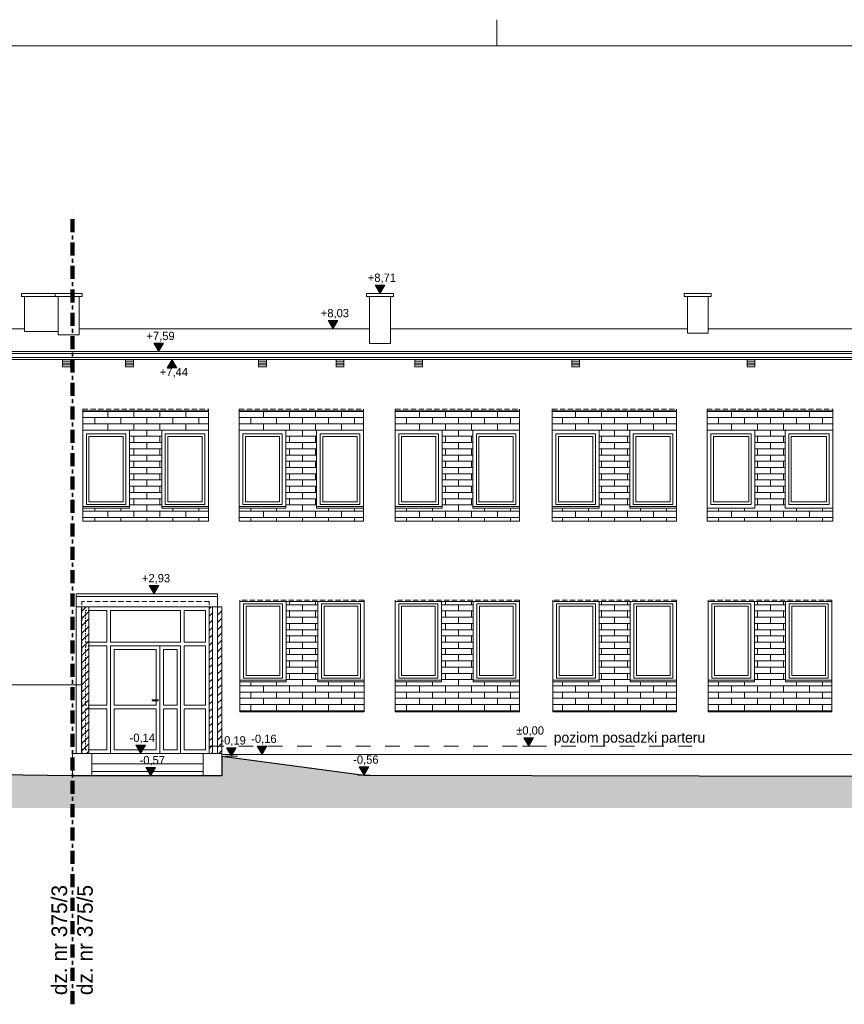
# Model space of a CAD drawing. Extents: x -350010 to -68950, y -41355 to 93095.
# Tile 5 of 256: x -285194 to -269327, y 74154 to 93095. Entities that reach past the tile are written whole.
import ezdxf

# ---------------------------------------------------------------- set-up
doc = ezdxf.new("R2010")
doc.units = 0
doc.header["$MEASUREMENT"] = 0
for name, pattern in [('Dashed', [564.444447, 282.222223, -282.222223]), ('Hidden Line', [50, 25, -25]), ('Krawędzie ukryte', [150, 100, -50]), ('Kreski i kropki', [450, 250, -100, 0, -100])]:
    doc.linetypes.add(name, pattern=pattern)
for name, color, linetype, lineweight in [('ARCH TABELA_Nr_Pióra__21', 7, 'Continuous', 9), ('INWENT DACH_Nr_Pióra__21', 7, 'Continuous', 9), ('INWENT KONST. DREWNIANA_Nr_Pióra__20', 1, 'Continuous', 100), ('INWENT OPISY_Nr_Pióra__21', 7, 'Continuous', 9), ('INWENT RURY SPUSTOWE_Nr_Pióra__21', 7, 'Continuous', 9), ('INWENT TEREN_Nr_Pióra__1', 7, 'Continuous', 25), ('INWENT WYMIARY_Nr_Pióra__21', 7, 'Continuous', 9), ('INWENT. DRZWI_Nr_Pióra__5', 7, 'Continuous', 13), ('INWENT. OKNA_Nr_Pióra__5', 7, 'Continuous', 13), ('INWENT.ŚCIANY_Nr_Pióra__21', 7, 'Continuous', 9), ('INWENT.ŚCIANY_Nr_Pióra__5', 7, 'Continuous', 13), ('Inwentaryzacja Konst._Nr_Pióra__5', 7, 'Continuous', 13), ('Istniejące kominy_Nr_Pióra__5', 7, 'Continuous', 13), ('Istniejące schody_Nr_Pióra__5', 7, 'Continuous', 13), ('Istniejące stropy_Nr_Pióra__5', 7, 'Continuous', 13)]:
    doc.layers.add(name, color=color, linetype=linetype, lineweight=lineweight)
doc.layers.add('arch wypelnienia_Nr_Pióra__102', color=7, linetype='Continuous', lineweight=9, true_color=0xcccccc)
doc.layers.add('INWENT OPISY_Nr_Pióra__2', color=7, linetype='Continuous', lineweight=13, true_color=0x7f7f7f)
doc.layers.add('INWENT WYMIARY', color=7, linetype='Continuous')
doc.styles.add('GENERATED_STYLE_1', font='txt')
doc.styles.add('GENERATED_STYLE_3', font='txt')
doc.styles.add('GENERATED_STYLE_5', font='txt')
pattern_1 = [(45, (0, 0), (-70.710678, 70.710678), [])]
pattern_2 = [(0, (0, 0), (0, 120), []), (90, (0, 0), (-500, 0), [120, -120]), (90, (250, 120), (-500, 0), [120, -120])]

# ---------------------------------------------------------------- blocks, each defined once
blk = doc.blocks.new('Wymiary_61', base_point=(-282520, 86710))
at = {"layer": 'INWENT WYMIARY_Nr_Pióra__21', "linetype": 'Continuous'}
blk.add_hatch(color=256, dxfattribs=at).paths.add_polyline_path([(-282520, 86710), (-282613, 86870), (-282428, 86870)], flags=0)
for p, q in [((-282520, 86710), (-282613, 86870)), ((-282613, 86870), (-282428, 86870)), ((-282428, 86870), (-282520, 86710)), ((-282520, 86710), (-282640, 86710)), ((-282520, 86710), (-282400, 86710))]:
    blk.add_line(p, q, dxfattribs=at)
at = {"layer": 'INWENT WYMIARY_Nr_Pióra__21', "insert": (-282754, 86902), "char_height": 160, "attachment_point": 7, "style": 'GENERATED_STYLE_1'}
blk.add_mtext('{+7,59}', dxfattribs=at)
blk = doc.blocks.new('Wymiary_62', base_point=(-282263, 86560))
at = {"layer": 'INWENT WYMIARY_Nr_Pióra__21', "linetype": 'Continuous'}
blk.add_hatch(color=256, dxfattribs=at).paths.add_polyline_path([(-282263, 86560), (-282356, 86400), (-282171, 86400)], flags=0)
for p, q in [((-282263, 86560), (-282383, 86560)), ((-282263, 86560), (-282356, 86400)), ((-282356, 86400), (-282171, 86400)), ((-282263, 86560), (-282143, 86560)), ((-282171, 86400), (-282263, 86560))]:
    blk.add_line(p, q, dxfattribs=at)
at = {"layer": 'INWENT WYMIARY_Nr_Pióra__21', "insert": (-282497, 86208), "char_height": 160, "attachment_point": 7, "style": 'GENERATED_STYLE_1'}
blk.add_mtext('{+7,44}', dxfattribs=at)
blk = doc.blocks.new('Wymiary_65', base_point=(-279167, 87148))
at = {"layer": 'INWENT WYMIARY_Nr_Pióra__21', "linetype": 'Continuous'}
blk.add_hatch(color=256, dxfattribs=at).paths.add_polyline_path([(-279167, 87148), (-279259, 87308), (-279074, 87308)], flags=0)
for p, q in [((-279167, 87148), (-279287, 87148)), ((-279167, 87148), (-279259, 87308)), ((-279259, 87308), (-279074, 87308)), ((-279074, 87308), (-279167, 87148)), ((-279167, 87148), (-279047, 87148))]:
    blk.add_line(p, q, dxfattribs=at)
at = {"layer": 'INWENT WYMIARY_Nr_Pióra__21', "insert": (-279400, 87340), "char_height": 160, "attachment_point": 7, "style": 'GENERATED_STYLE_1'}
blk.add_mtext('{+8,03}', dxfattribs=at)
blk = doc.blocks.new('Wymiary_70', base_point=(-278262, 87830))
at = {"layer": 'INWENT WYMIARY_Nr_Pióra__21', "linetype": 'Continuous'}
blk.add_hatch(color=256, dxfattribs=at).paths.add_polyline_path([(-278262, 87830), (-278355, 87990), (-278169, 87990)], flags=0)
for p, q in [((-278262, 87830), (-278355, 87990)), ((-278355, 87990), (-278169, 87990)), ((-278169, 87990), (-278262, 87830)), ((-278262, 87830), (-278382, 87830)), ((-278262, 87830), (-278142, 87830))]:
    blk.add_line(p, q, dxfattribs=at)
at = {"layer": 'INWENT WYMIARY_Nr_Pióra__21', "insert": (-278495, 88022), "char_height": 160, "attachment_point": 7, "style": 'GENERATED_STYLE_1'}
blk.add_mtext('{+8,71}', dxfattribs=at)
blk = doc.blocks.new('Wymiary_71', base_point=(-282609, 82050))
at = {"layer": 'INWENT WYMIARY_Nr_Pióra__21', "linetype": 'Continuous'}
blk.add_hatch(color=256, dxfattribs=at).paths.add_polyline_path([(-282609, 82050), (-282701, 82210), (-282516, 82210)], flags=0)
for p, q in [((-282609, 82050), (-282701, 82210)), ((-282701, 82210), (-282516, 82210)), ((-282516, 82210), (-282609, 82050)), ((-282609, 82050), (-282729, 82050)), ((-282609, 82050), (-282489, 82050))]:
    blk.add_line(p, q, dxfattribs=at)
at = {"layer": 'INWENT WYMIARY_Nr_Pióra__21', "insert": (-282842, 82242), "char_height": 160, "attachment_point": 7, "style": 'GENERATED_STYLE_1'}
blk.add_mtext('{+2,93}', dxfattribs=at)
blk = doc.blocks.new('Wymiary_72', base_point=(-282868, 78980))
at = {"layer": 'INWENT WYMIARY_Nr_Pióra__21', "linetype": 'Continuous'}
blk.add_hatch(color=256, dxfattribs=at).paths.add_polyline_path([(-282868, 78980), (-282961, 79140), (-282775, 79140)], flags=0)
for p, q in [((-282868, 78980), (-282961, 79140)), ((-282961, 79140), (-282775, 79140)), ((-282775, 79140), (-282868, 78980)), ((-282868, 78980), (-282988, 78980)), ((-282868, 78980), (-282748, 78980))]:
    blk.add_line(p, q, dxfattribs=at)
at = {"layer": 'INWENT WYMIARY_Nr_Pióra__21', "insert": (-283078, 79172), "char_height": 160, "attachment_point": 7, "style": 'GENERATED_STYLE_1'}
blk.add_mtext('{-0,14}', dxfattribs=at)
blk = doc.blocks.new('Wymiary_73', base_point=(-282676, 78550))
at = {"layer": 'INWENT WYMIARY_Nr_Pióra__21', "linetype": 'Continuous'}
blk.add_hatch(color=256, dxfattribs=at).paths.add_polyline_path([(-282676, 78550), (-282769, 78710), (-282583, 78710)], flags=0)
for p, q in [((-282676, 78550), (-282769, 78710)), ((-282769, 78710), (-282583, 78710)), ((-282583, 78710), (-282676, 78550)), ((-282676, 78550), (-282796, 78550)), ((-282676, 78550), (-282556, 78550))]:
    blk.add_line(p, q, dxfattribs=at)
at = {"layer": 'INWENT WYMIARY_Nr_Pióra__21', "insert": (-282886, 78742), "char_height": 160, "attachment_point": 7, "style": 'GENERATED_STYLE_1'}
blk.add_mtext('{-0,57}', dxfattribs=at)
blk = doc.blocks.new('Wymiary_74', base_point=(-278567, 78560))
at = {"layer": 'INWENT WYMIARY_Nr_Pióra__21', "linetype": 'Continuous'}
blk.add_hatch(color=256, dxfattribs=at).paths.add_polyline_path([(-278567, 78560), (-278660, 78720), (-278474, 78720)], flags=0)
for p, q in [((-278567, 78560), (-278660, 78720)), ((-278660, 78720), (-278474, 78720)), ((-278474, 78720), (-278567, 78560)), ((-278567, 78560), (-278687, 78560)), ((-278567, 78560), (-278447, 78560))]:
    blk.add_line(p, q, dxfattribs=at)
at = {"layer": 'INWENT WYMIARY_Nr_Pióra__21', "insert": (-278777, 78752), "char_height": 160, "attachment_point": 7, "style": 'GENERATED_STYLE_1'}
blk.add_mtext('{-0,56}', dxfattribs=at)
blk = doc.blocks.new('Wymiary_77', base_point=(-275399, 79120))
at = {"layer": 'INWENT WYMIARY_Nr_Pióra__21', "linetype": 'Continuous'}
blk.add_hatch(color=256, dxfattribs=at).paths.add_polyline_path([(-275399, 79120), (-275492, 79280), (-275306, 79280)], flags=0)
for p, q in [((-275399, 79120), (-275492, 79280)), ((-275492, 79280), (-275306, 79280)), ((-275306, 79280), (-275399, 79120)), ((-275399, 79120), (-275519, 79120)), ((-275399, 79120), (-275279, 79120))]:
    blk.add_line(p, q, dxfattribs=at)
at = {"layer": 'INWENT WYMIARY_Nr_Pióra__21', "insert": (-275640, 79312), "char_height": 160, "attachment_point": 7, "style": 'GENERATED_STYLE_1'}
blk.add_mtext('{±0,00}', dxfattribs=at)
blk = doc.blocks.new('Wymiary_108', base_point=(-281122, 78930))
at = {"layer": 'INWENT WYMIARY_Nr_Pióra__21', "linetype": 'Continuous'}
blk.add_hatch(color=256, dxfattribs=at).paths.add_polyline_path([(-281122, 78930), (-281215, 79090), (-281029, 79090)], flags=0)
for p, q in [((-281122, 78930), (-281215, 79090)), ((-281215, 79090), (-281029, 79090)), ((-281029, 79090), (-281122, 78930)), ((-281122, 78930), (-281242, 78930)), ((-281122, 78930), (-281002, 78930))]:
    blk.add_line(p, q, dxfattribs=at)
at = {"layer": 'INWENT WYMIARY_Nr_Pióra__21', "insert": (-281332, 79122), "char_height": 160, "attachment_point": 7, "style": 'GENERATED_STYLE_1'}
blk.add_mtext('{-0,19}', dxfattribs=at)
blk = doc.blocks.new('Wymiary_109', base_point=(-280529, 78960))
at = {"layer": 'INWENT WYMIARY_Nr_Pióra__21', "linetype": 'Continuous'}
blk.add_hatch(color=256, dxfattribs=at).paths.add_polyline_path([(-280529, 78960), (-280622, 79120), (-280436, 79120)], flags=0)
for p, q in [((-280529, 78960), (-280622, 79120)), ((-280622, 79120), (-280436, 79120)), ((-280436, 79120), (-280529, 78960)), ((-280529, 78960), (-280649, 78960)), ((-280529, 78960), (-280409, 78960))]:
    blk.add_line(p, q, dxfattribs=at)
at = {"layer": 'INWENT WYMIARY_Nr_Pióra__21', "insert": (-280739, 79152), "char_height": 160, "attachment_point": 7, "style": 'GENERATED_STYLE_1'}
blk.add_mtext('{-0,16}', dxfattribs=at)

msp = doc.modelspace()

# ---------------------------------------------------------------- hatches: boundary and pattern name
at = {"layer": 'arch wypelnienia_Nr_Pióra__102', "linetype": 'Continuous'}
h = msp.add_hatch(dxfattribs=at)
h.set_pattern_fill('Block___Running_Bond', color=256, style=0, pattern_type=2)
h.set_pattern_definition(pattern_2)
h.paths.add_polyline_path([(-283981.8821, 85569.5616), (-283981.8821, 85199.0072), (-283081.8821, 85199.0072), (-283081.8821, 83699.0072), (-283981.8821, 83699.0072), (-283981.8821, 83449.5616), (-281561.8821, 83449.5616), (-281561.8821, 83699.0072), (-282461.8821, 83699.0072), (-282461.8821, 85199.0072), (-281561.8821, 85199.0072), (-281561.8821, 85569.5616)], flags=0)
h = msp.add_hatch(dxfattribs=at)
h.set_pattern_fill('Block___Running_Bond', color=256, style=0, pattern_type=2)
h.set_pattern_definition(pattern_2)
h.paths.add_polyline_path([(-280971.8821, 85569.5616), (-280971.8821, 85199.0072), (-280071.8821, 85199.0072), (-280071.8821, 83699.0072), (-280971.8821, 83699.0072), (-280971.8821, 83449.5616), (-278581.8821, 83449.5616), (-278581.8821, 83699.0072), (-279481.8821, 83699.0072), (-279481.8821, 85199.0072), (-278581.8821, 85199.0072), (-278581.8821, 85569.5616)], flags=0)
h = msp.add_hatch(dxfattribs=at)
h.set_pattern_fill('Block___Running_Bond', color=256, style=0, pattern_type=2)
h.set_pattern_definition(pattern_2)
h.paths.add_polyline_path([(-277966.8821, 85569.5616), (-277966.8821, 85199.0072), (-277066.8821, 85199.0072), (-277066.8821, 83699.0072), (-277966.8821, 83699.0072), (-277966.8821, 83449.5616), (-275576.8821, 83449.5616), (-275576.8821, 83699.0072), (-276476.8821, 83699.0072), (-276476.8821, 85199.0072), (-275576.8821, 85199.0072), (-275576.8821, 85569.5616)], flags=0)
h = msp.add_hatch(dxfattribs=at)
h.set_pattern_fill('Block___Running_Bond', color=256, style=0, pattern_type=2)
h.set_pattern_definition(pattern_2)
h.paths.add_polyline_path([(-274946.8821, 85569.5616), (-274946.8821, 85199.0072), (-274046.8821, 85199.0072), (-274046.8821, 83699.0072), (-274946.8821, 83699.0072), (-274946.8821, 83449.5616), (-272556.8821, 83449.5616), (-272556.8821, 83699.0072), (-273456.8821, 83699.0072), (-273456.8821, 85199.0072), (-272556.8821, 85199.0072), (-272556.8821, 85569.5616)], flags=0)
h = msp.add_hatch(dxfattribs=at)
h.set_pattern_fill('Block___Running_Bond', color=256, style=0, pattern_type=2)
h.set_pattern_definition(pattern_2)
h.paths.add_polyline_path([(-271966.8821, 85569.5616), (-271966.8821, 85199.0072), (-271046.8821, 85199.0072), (-271046.8821, 83699.0072), (-271966.8821, 83699.0072), (-271966.8821, 83449.5616), (-269546.8821, 83449.5616), (-269546.8821, 83699.0072), (-270466.8821, 83699.0072), (-270466.8821, 85199.0072), (-269546.8821, 85199.0072), (-269546.8821, 85569.5616)], flags=0)
h = msp.add_hatch(dxfattribs=at)
h.set_pattern_fill('Block___Running_Bond', color=256, style=0, pattern_type=2)
h.set_pattern_definition(pattern_2)
h.paths.add_polyline_path([(-280956.8821, 79779.5616), (-278566.8821, 79779.5616), (-278566.8821, 80359.5616), (-279456.8821, 80359.5616), (-279456.8821, 81899.5616), (-280066.8821, 81899.5616), (-280066.8821, 80359.5616), (-280956.8821, 80359.5616)], flags=0)
h = msp.add_hatch(dxfattribs=at)
h.set_pattern_fill('Block___Running_Bond', color=256, style=0, pattern_type=2)
h.set_pattern_definition(pattern_2)
h.paths.add_polyline_path([(-277966.8821, 79779.5616), (-275576.8821, 79779.5616), (-275576.8821, 80359.5616), (-276466.8821, 80359.5616), (-276466.8821, 81899.5616), (-277076.8821, 81899.5616), (-277076.8821, 80359.5616), (-277966.8821, 80359.5616)], flags=0)
h = msp.add_hatch(dxfattribs=at)
h.set_pattern_fill('Block___Running_Bond', color=256, style=0, pattern_type=2)
h.set_pattern_definition(pattern_2)
h.paths.add_polyline_path([(-273446.8821, 80359.5616), (-273446.8821, 81899.5616), (-274046.8821, 81899.5616), (-274046.8821, 80359.5616), (-274936.8821, 80359.5616), (-274936.8821, 79779.5616), (-272556.8821, 79779.5616), (-272556.8821, 80359.5616)], flags=0)
h = msp.add_hatch(dxfattribs=at)
h.set_pattern_fill('Block___Running_Bond', color=256, style=0, pattern_type=2)
h.set_pattern_definition(pattern_2)
h.paths.add_polyline_path([(-271946.8821, 79779.5616), (-269566.8821, 79779.5616), (-269566.8821, 80359.5616), (-270456.8821, 80359.5616), (-270456.8821, 81899.5616), (-271056.8821, 81899.5616), (-271056.8821, 80359.5616), (-271946.8821, 80359.5616)], flags=0)
h = msp.add_hatch(dxfattribs=at)
h.set_pattern_fill('Fire_Proofing', color=256, style=0, pattern_type=2)
h.set_pattern_definition(pattern_1)
h.paths.add_polyline_path([(-284006.8821, 78979.5616), (-283866.8821, 78979.5616), (-283866.8821, 81799.5616), (-284006.8821, 81799.5616)], flags=0)
h = msp.add_hatch(dxfattribs=at)
h.set_pattern_fill('Fire_Proofing', color=256, style=0, pattern_type=2)
h.set_pattern_definition(pattern_1)
h.paths.add_polyline_path([(-281546.8821, 78979.5616), (-281486.8821, 78979.5616), (-281486.8821, 81799.5616), (-281546.8821, 81799.5616)], flags=0)
h = msp.add_hatch(dxfattribs=at)
h.set_pattern_fill('Fire_Proofing', color=256, style=0, pattern_type=2)
h.set_pattern_definition(pattern_1)
h.paths.add_polyline_path([(-281386.8821, 81799.5616), (-281306.8821, 81799.5616), (-281306.8821, 78979.5616), (-281386.8821, 78979.5616)], flags=0)
at = {"layer": 'INWENT OPISY_Nr_Pióra__2', "linetype": 'Continuous'}
h = msp.add_hatch(dxfattribs=at)
h.set_pattern_fill('Earth', color=256, style=0, pattern_type=2)
h.set_pattern_definition([(45, (0, 0), (-275.77163, 275.77163), []), (45, (-91.9, 91.9), (-551.5433, 551.5433), []), (45, (-183.85, 183.85), (-551.5433, 551.5433), []), (135, (-275.77, 275.77), (91.92388, 91.92388), [390, -390])])
h.paths.add_polyline_path([(-299260.4568, 77929.5616), (-258510.4568, 77929.5616), (-258510.4568, 78529.5616), (-260046.8821, 78529.5616), (-260046.8821, 78529.7548), (-278566.8821, 78559.5616), (-281306.8821, 78929.5616), (-281306.8821, 78549.5616), (-284176.8821, 78549.5616), (-295366.8821, 78659.5616), (-295366.8821, 78739.5616), (-299260.4568, 78739.5616)], flags=0)

# ---------------------------------------------------------------- linework, layer by layer
at = {"layer": 'ARCH TABELA_Nr_Pióra__21', "linetype": 'Continuous'}
for p, q in [((-276010.4568, 92594.8516), (-276010.4568, 93094.8516)), ((-276010.4568, 92594.8516), (-276010.4568, 93094.8516)), ((-299260.4568, 92594.8516), (-258510.4568, 92594.8516))]:
    msp.add_line(p, q, dxfattribs=at)
at = {"layer": 'INWENT DACH_Nr_Pióra__21', "linetype": 'Continuous'}
for p, q in [((-290976.8821, 87148.3681), (-285101.8821, 87148.3681)), ((-284051.8821, 87148.3681), (-278461.8821, 87148.3681)), ((-278061.8821, 87148.3681), (-272346.8821, 87148.3681)), ((-271946.8821, 87148.3681), (-266416.8821, 87148.3681)), ((-293616.8821, 86709.5616), (-260426.8821, 86709.5616))]:
    msp.add_line(p, q, dxfattribs=at)
at = {"layer": 'INWENT KONST. DREWNIANA_Nr_Pióra__20', "linetype": 'Kreski i kropki'}
msp.add_line((-284176.8821, 74153.6401), (-284176.8821, 89404.3166), dxfattribs=at)
at = {"layer": 'INWENT RURY SPUSTOWE_Nr_Pióra__21', "linetype": 'Continuous'}
for p, q in [((-293766.8821, 86674.5616), (-260246.8821, 86674.5616)), ((-293561.8821, 86599.5616), (-260381.8821, 86599.5616))]:
    msp.add_line(p, q, dxfattribs=at)
at = {"layer": 'INWENT TEREN_Nr_Pióra__1', "linetype": 'Continuous'}
for p, q in [((-281306.8821, 78929.5616), (-278566.8821, 78559.5616)), ((-281306.8821, 78929.5616), (-281306.8821, 78549.5616)), ((-284176.8821, 78549.5616), (-293876.8821, 78659.5616)), ((-281306.8821, 78549.5616), (-284176.8821, 78549.5616)), ((-278566.8821, 78559.5616), (-259926.8821, 78529.5616))]:
    msp.add_line(p, q, dxfattribs=at)
at = {"layer": 'INWENT. DRZWI_Nr_Pióra__5', "linetype": 'Hidden Line'}
for p, q in [((-283926.8821, 81729.5616), (-283866.8821, 81729.5616)), ((-283926.8821, 81119.5616), (-283926.8821, 81729.5616)), ((-283926.8821, 81049.5616), (-283866.8821, 81049.5616)), ((-283926.8821, 79909.5616), (-283926.8821, 81049.5616)), ((-283926.8821, 79909.5616), (-283866.8821, 79909.5616)), ((-283926.8821, 79049.5616), (-283926.8821, 79839.5616)), ((-283926.8821, 79839.5616), (-283866.8821, 79839.5616)), ((-283926.8821, 79049.5616), (-283866.8821, 79049.5616))]:
    msp.add_line(p, q, dxfattribs=at)
at = {"layer": 'INWENT. DRZWI_Nr_Pióra__5', "linetype": 'Continuous'}
for p, q in [((-283866.8821, 81729.5616), (-283516.8821, 81729.5616)), ((-283516.8821, 81119.5616), (-283516.8821, 81729.5616)), ((-283446.8821, 81729.5616), (-282096.8821, 81729.5616)), ((-283446.8821, 81119.5616), (-283446.8821, 81729.5616)), ((-282096.8821, 81119.5616), (-282096.8821, 81729.5616)), ((-282026.8821, 81729.5616), (-281616.8821, 81729.5616)), ((-282026.8821, 81119.5616), (-282026.8821, 81729.5616)), ((-281616.8821, 81119.5616), (-281616.8821, 81729.5616)), ((-283926.8821, 81119.5616), (-283516.8821, 81119.5616)), ((-283446.8821, 81119.5616), (-282096.8821, 81119.5616)), ((-282026.8821, 81119.5616), (-281616.8821, 81119.5616)), ((-283866.8821, 81049.5616), (-283516.8821, 81049.5616)), ((-283516.8821, 79909.5616), (-283516.8821, 81049.5616)), ((-283446.8821, 78979.5616), (-283446.8821, 81049.5616)), ((-283446.8821, 81049.5616), (-282096.8821, 81049.5616)), ((-283376.8821, 80979.5616), (-282566.8821, 80979.5616)), ((-283376.8821, 79909.5616), (-283376.8821, 80979.5616)), ((-282566.8821, 80009.5616), (-282566.8821, 80979.5616)), ((-282496.8821, 78979.5616), (-282496.8821, 81049.5616)), ((-282426.8821, 79909.5616), (-282426.8821, 80979.5616)), ((-282426.8821, 80979.5616), (-282166.8821, 80979.5616)), ((-282166.8821, 79909.5616), (-282166.8821, 80979.5616)), ((-282096.8821, 78979.5616), (-282096.8821, 81049.5616)), ((-282026.8821, 81049.5616), (-281616.8821, 81049.5616)), ((-282026.8821, 79909.5616), (-282026.8821, 81049.5616)), ((-281616.8821, 79909.5616), (-281616.8821, 81049.5616)), ((-282646.8821, 80009.5616), (-282526.8821, 80009.5616)), ((-282646.8821, 79989.5616), (-282646.8821, 80009.5616)), ((-282526.8821, 79989.5616), (-282646.8821, 79989.5616)), ((-282566.8821, 79909.5616), (-282566.8821, 79989.5616)), ((-282526.8821, 80009.5616), (-282526.8821, 79989.5616)), ((-283866.8821, 79909.5616), (-283516.8821, 79909.5616)), ((-283866.8821, 79839.5616), (-283516.8821, 79839.5616)), ((-283516.8821, 79049.5616), (-283516.8821, 79839.5616)), ((-283376.8821, 79909.5616), (-282566.8821, 79909.5616)), ((-283376.8821, 79839.5616), (-282566.8821, 79839.5616)), ((-283376.8821, 79049.5616), (-283376.8821, 79839.5616)), ((-282566.8821, 79049.5616), (-282566.8821, 79839.5616)), ((-282426.8821, 79909.5616), (-282166.8821, 79909.5616)), ((-282426.8821, 79049.5616), (-282426.8821, 79839.5616)), ((-282426.8821, 79839.5616), (-282166.8821, 79839.5616)), ((-282166.8821, 79049.5616), (-282166.8821, 79839.5616)), ((-282026.8821, 79909.5616), (-281616.8821, 79909.5616)), ((-282026.8821, 79049.5616), (-282026.8821, 79839.5616)), ((-282026.8821, 79839.5616), (-281616.8821, 79839.5616)), ((-281616.8821, 79049.5616), (-281616.8821, 79839.5616)), ((-283866.8821, 79049.5616), (-283516.8821, 79049.5616)), ((-283376.8821, 79049.5616), (-282566.8821, 79049.5616)), ((-282426.8821, 79049.5616), (-282166.8821, 79049.5616)), ((-282026.8821, 79049.5616), (-281616.8821, 79049.5616))]:
    msp.add_line(p, q, dxfattribs=at)
at = {"layer": 'INWENT. OKNA_Nr_Pióra__5', "linetype": 'Krawędzie ukryte'}
for p, q in [((-283981.8821, 83449.5616), (-283981.8821, 85599.5616)), ((-283981.8821, 85599.5616), (-281561.8821, 85599.5616)), ((-281561.8821, 83449.5616), (-281561.8821, 85599.5616)), ((-280971.8821, 83449.5616), (-280971.8821, 85599.5616)), ((-280971.8821, 85599.5616), (-278581.8821, 85599.5616)), ((-278581.8821, 83449.5616), (-278581.8821, 85599.5616)), ((-277966.8821, 83449.5616), (-277966.8821, 85599.5616)), ((-277966.8821, 85599.5616), (-275576.8821, 85599.5616)), ((-275576.8821, 83449.5616), (-275576.8821, 85599.5616)), ((-274946.8821, 83449.5616), (-274946.8821, 85599.5616)), ((-274946.8821, 85599.5616), (-272556.8821, 85599.5616)), ((-272556.8821, 83449.5616), (-272556.8821, 85599.5616)), ((-271966.8821, 83449.5616), (-271966.8821, 85599.5616)), ((-271966.8821, 85599.5616), (-269546.8821, 85599.5616)), ((-269546.8821, 83449.5616), (-269546.8821, 85599.5616)), ((-283981.8821, 83449.5616), (-281561.8821, 83449.5616)), ((-280971.8821, 83449.5616), (-278581.8821, 83449.5616)), ((-277966.8821, 83449.5616), (-275576.8821, 83449.5616)), ((-274946.8821, 83449.5616), (-272556.8821, 83449.5616)), ((-271966.8821, 83449.5616), (-269546.8821, 83449.5616)), ((-281546.8821, 81899.5616), (-283996.8821, 81899.5616)), ((-283996.8821, 78979.5616), (-283996.8821, 81899.5616)), ((-281546.8821, 78979.5616), (-281546.8821, 81899.5616)), ((-280956.8821, 79779.5616), (-280956.8821, 81929.5616)), ((-278566.8821, 81929.5616), (-280956.8821, 81929.5616)), ((-278566.8821, 79779.5616), (-278566.8821, 81929.5616)), ((-277966.8821, 79779.5616), (-277966.8821, 81929.5616)), ((-275576.8821, 81929.5616), (-277966.8821, 81929.5616)), ((-275576.8821, 79779.5616), (-275576.8821, 81929.5616)), ((-274936.8821, 79779.5616), (-274936.8821, 81929.5616)), ((-272556.8821, 81929.5616), (-274936.8821, 81929.5616)), ((-272556.8821, 79779.5616), (-272556.8821, 81929.5616)), ((-271946.8821, 79779.5616), (-271946.8821, 81929.5616)), ((-269566.8821, 81929.5616), (-271946.8821, 81929.5616)), ((-269566.8821, 79779.5616), (-269566.8821, 81929.5616)), ((-278566.8821, 79779.5616), (-280956.8821, 79779.5616)), ((-275576.8821, 79779.5616), (-277966.8821, 79779.5616)), ((-272556.8821, 79779.5616), (-274936.8821, 79779.5616)), ((-269566.8821, 79779.5616), (-271946.8821, 79779.5616))]:
    msp.add_line(p, q, dxfattribs=at)
at = {"layer": 'INWENT. OKNA_Nr_Pióra__5', "linetype": 'Continuous'}
for p, q in [((-283911.8821, 83769.0072), (-283911.8821, 85129.0072)), ((-283151.8821, 85129.0072), (-283911.8821, 85129.0072)), ((-283201.8821, 85079.0072), (-283861.8821, 85079.0072)), ((-283861.8821, 83819.0072), (-283861.8821, 85079.0072)), ((-283201.8821, 83819.0072), (-283201.8821, 85079.0072)), ((-283151.8821, 83769.0072), (-283151.8821, 85129.0072)), ((-282391.8821, 83769.0072), (-282391.8821, 85129.0072)), ((-281631.8821, 85129.0072), (-282391.8821, 85129.0072)), ((-281681.8821, 85079.0072), (-282341.8821, 85079.0072)), ((-282341.8821, 83819.0072), (-282341.8821, 85079.0072)), ((-281681.8821, 83819.0072), (-281681.8821, 85079.0072)), ((-281631.8821, 83769.0072), (-281631.8821, 85129.0072)), ((-280901.8821, 83769.0072), (-280901.8821, 85129.0072)), ((-280141.8821, 85129.0072), (-280901.8821, 85129.0072)), ((-280191.8821, 85079.0072), (-280851.8821, 85079.0072)), ((-280851.8821, 83819.0072), (-280851.8821, 85079.0072)), ((-280191.8821, 83819.0072), (-280191.8821, 85079.0072)), ((-280141.8821, 83769.0072), (-280141.8821, 85129.0072)), ((-279411.8821, 83769.0072), (-279411.8821, 85129.0072)), ((-278651.8821, 85129.0072), (-279411.8821, 85129.0072)), ((-278701.8821, 85079.0072), (-279361.8821, 85079.0072)), ((-279361.8821, 83819.0072), (-279361.8821, 85079.0072)), ((-278701.8821, 83819.0072), (-278701.8821, 85079.0072)), ((-278651.8821, 83769.0072), (-278651.8821, 85129.0072)), ((-277896.8821, 83769.0072), (-277896.8821, 85129.0072)), ((-277136.8821, 85129.0072), (-277896.8821, 85129.0072)), ((-277186.8821, 85079.0072), (-277846.8821, 85079.0072)), ((-277846.8821, 83819.0072), (-277846.8821, 85079.0072)), ((-277186.8821, 83819.0072), (-277186.8821, 85079.0072)), ((-277136.8821, 83769.0072), (-277136.8821, 85129.0072)), ((-276406.8821, 83769.0072), (-276406.8821, 85129.0072)), ((-275646.8821, 85129.0072), (-276406.8821, 85129.0072)), ((-275696.8821, 85079.0072), (-276356.8821, 85079.0072)), ((-276356.8821, 83819.0072), (-276356.8821, 85079.0072)), ((-275696.8821, 83819.0072), (-275696.8821, 85079.0072)), ((-275646.8821, 83769.0072), (-275646.8821, 85129.0072)), ((-274876.8821, 83769.0072), (-274876.8821, 85129.0072)), ((-274116.8821, 85129.0072), (-274876.8821, 85129.0072)), ((-274166.8821, 85079.0072), (-274826.8821, 85079.0072)), ((-274826.8821, 83819.0072), (-274826.8821, 85079.0072)), ((-274166.8821, 83819.0072), (-274166.8821, 85079.0072)), ((-274116.8821, 83769.0072), (-274116.8821, 85129.0072)), ((-273386.8821, 83769.0072), (-273386.8821, 85129.0072)), ((-272626.8821, 85129.0072), (-273386.8821, 85129.0072)), ((-272676.8821, 85079.0072), (-273336.8821, 85079.0072)), ((-273336.8821, 83819.0072), (-273336.8821, 85079.0072)), ((-272676.8821, 83819.0072), (-272676.8821, 85079.0072)), ((-272626.8821, 83769.0072), (-272626.8821, 85129.0072)), ((-271896.8821, 83769.0072), (-271896.8821, 85129.0072)), ((-271116.8821, 85129.0072), (-271896.8821, 85129.0072)), ((-271166.8821, 85079.0072), (-271846.8821, 85079.0072)), ((-271846.8821, 83819.0072), (-271846.8821, 85079.0072)), ((-271166.8821, 83819.0072), (-271166.8821, 85079.0072)), ((-271116.8821, 83769.0072), (-271116.8821, 85129.0072)), ((-270396.8821, 83769.0072), (-270396.8821, 85129.0072)), ((-269616.8821, 85129.0072), (-270396.8821, 85129.0072)), ((-269666.8821, 85079.0072), (-270346.8821, 85079.0072)), ((-270346.8821, 83819.0072), (-270346.8821, 85079.0072)), ((-269666.8821, 83819.0072), (-269666.8821, 85079.0072)), ((-269616.8821, 83769.0072), (-269616.8821, 85129.0072)), ((-283981.8821, 83729.7777), (-283081.8821, 83729.7777)), ((-283911.8821, 83769.0072), (-283151.8821, 83769.0072)), ((-283861.8821, 83819.0072), (-283201.8821, 83819.0072)), ((-282461.8821, 83729.7777), (-281561.8821, 83729.7777)), ((-282391.8821, 83769.0072), (-281631.8821, 83769.0072)), ((-282341.8821, 83819.0072), (-281681.8821, 83819.0072)), ((-280971.8821, 83729.7777), (-280071.8821, 83729.7777)), ((-280901.8821, 83769.0072), (-280141.8821, 83769.0072)), ((-280851.8821, 83819.0072), (-280191.8821, 83819.0072)), ((-279481.8821, 83729.7777), (-278581.8821, 83729.7777)), ((-279411.8821, 83769.0072), (-278651.8821, 83769.0072)), ((-279361.8821, 83819.0072), (-278701.8821, 83819.0072)), ((-277966.8821, 83729.7777), (-277066.8821, 83729.7777)), ((-277896.8821, 83769.0072), (-277136.8821, 83769.0072)), ((-277846.8821, 83819.0072), (-277186.8821, 83819.0072)), ((-276476.8821, 83729.7777), (-275576.8821, 83729.7777)), ((-276406.8821, 83769.0072), (-275646.8821, 83769.0072)), ((-276356.8821, 83819.0072), (-275696.8821, 83819.0072)), ((-274946.8821, 83729.7777), (-274046.8821, 83729.7777)), ((-274876.8821, 83769.0072), (-274116.8821, 83769.0072)), ((-274826.8821, 83819.0072), (-274166.8821, 83819.0072)), ((-273456.8821, 83729.7777), (-272556.8821, 83729.7777)), ((-273386.8821, 83769.0072), (-272626.8821, 83769.0072)), ((-273336.8821, 83819.0072), (-272676.8821, 83819.0072)), ((-271896.8821, 83769.0072), (-271116.8821, 83769.0072)), ((-271846.8821, 83819.0072), (-271166.8821, 83819.0072)), ((-270396.8821, 83769.0072), (-269616.8821, 83769.0072)), ((-270346.8821, 83819.0072), (-269666.8821, 83819.0072)), ((-280886.8821, 80429.5616), (-280886.8821, 81859.5616)), ((-280136.8821, 81859.5616), (-280886.8821, 81859.5616)), ((-280136.8821, 80429.5616), (-280136.8821, 81859.5616)), ((-279386.8821, 80429.5616), (-279386.8821, 81859.5616)), ((-278636.8821, 81859.5616), (-279386.8821, 81859.5616)), ((-278636.8821, 80429.5616), (-278636.8821, 81859.5616)), ((-277896.8821, 80429.5616), (-277896.8821, 81859.5616)), ((-277146.8821, 81859.5616), (-277896.8821, 81859.5616)), ((-277146.8821, 80429.5616), (-277146.8821, 81859.5616)), ((-276396.8821, 80429.5616), (-276396.8821, 81859.5616)), ((-275646.8821, 81859.5616), (-276396.8821, 81859.5616)), ((-275646.8821, 80429.5616), (-275646.8821, 81859.5616)), ((-274866.8821, 80429.5616), (-274866.8821, 81859.5616)), ((-274116.8821, 81859.5616), (-274866.8821, 81859.5616)), ((-274116.8821, 80429.5616), (-274116.8821, 81859.5616)), ((-273376.8821, 80429.5616), (-273376.8821, 81859.5616)), ((-272626.8821, 81859.5616), (-273376.8821, 81859.5616)), ((-272626.8821, 80429.5616), (-272626.8821, 81859.5616)), ((-271876.8821, 80429.5616), (-271876.8821, 81859.5616)), ((-271126.8821, 81859.5616), (-271876.8821, 81859.5616)), ((-271126.8821, 80429.5616), (-271126.8821, 81859.5616)), ((-270386.8821, 80429.5616), (-270386.8821, 81859.5616)), ((-269636.8821, 81859.5616), (-270386.8821, 81859.5616)), ((-269636.8821, 80429.5616), (-269636.8821, 81859.5616)), ((-280186.8821, 81809.5616), (-280836.8821, 81809.5616)), ((-280836.8821, 80479.5616), (-280836.8821, 81809.5616)), ((-280186.8821, 80479.5616), (-280186.8821, 81809.5616)), ((-278686.8821, 81809.5616), (-279336.8821, 81809.5616)), ((-279336.8821, 80479.5616), (-279336.8821, 81809.5616)), ((-278686.8821, 80479.5616), (-278686.8821, 81809.5616)), ((-277196.8821, 81809.5616), (-277846.8821, 81809.5616)), ((-277846.8821, 80479.5616), (-277846.8821, 81809.5616)), ((-277196.8821, 80479.5616), (-277196.8821, 81809.5616)), ((-275696.8821, 81809.5616), (-276346.8821, 81809.5616)), ((-276346.8821, 80479.5616), (-276346.8821, 81809.5616)), ((-275696.8821, 80479.5616), (-275696.8821, 81809.5616)), ((-274166.8821, 81809.5616), (-274816.8821, 81809.5616)), ((-274816.8821, 80479.5616), (-274816.8821, 81809.5616)), ((-274166.8821, 80479.5616), (-274166.8821, 81809.5616)), ((-272676.8821, 81809.5616), (-273326.8821, 81809.5616)), ((-273326.8821, 80479.5616), (-273326.8821, 81809.5616)), ((-272676.8821, 80479.5616), (-272676.8821, 81809.5616)), ((-271176.8821, 81809.5616), (-271826.8821, 81809.5616)), ((-271826.8821, 80479.5616), (-271826.8821, 81809.5616)), ((-271176.8821, 80479.5616), (-271176.8821, 81809.5616)), ((-269686.8821, 81809.5616), (-270336.8821, 81809.5616)), ((-270336.8821, 80479.5616), (-270336.8821, 81809.5616)), ((-269686.8821, 80479.5616), (-269686.8821, 81809.5616)), ((-280956.8821, 80390.3321), (-280066.8821, 80390.3321)), ((-280886.8821, 80429.5616), (-280136.8821, 80429.5616)), ((-280836.8821, 80479.5616), (-280186.8821, 80479.5616)), ((-279456.8821, 80390.3321), (-278566.8821, 80390.3321)), ((-279386.8821, 80429.5616), (-278636.8821, 80429.5616)), ((-279336.8821, 80479.5616), (-278686.8821, 80479.5616)), ((-277966.8821, 80390.3321), (-277076.8821, 80390.3321)), ((-277896.8821, 80429.5616), (-277146.8821, 80429.5616)), ((-277846.8821, 80479.5616), (-277196.8821, 80479.5616)), ((-276466.8821, 80390.3321), (-275576.8821, 80390.3321)), ((-276396.8821, 80429.5616), (-275646.8821, 80429.5616)), ((-276346.8821, 80479.5616), (-275696.8821, 80479.5616)), ((-274936.8821, 80390.3321), (-274046.8821, 80390.3321)), ((-274866.8821, 80429.5616), (-274116.8821, 80429.5616)), ((-274816.8821, 80479.5616), (-274166.8821, 80479.5616)), ((-273446.8821, 80390.3321), (-272556.8821, 80390.3321)), ((-273376.8821, 80429.5616), (-272626.8821, 80429.5616)), ((-273326.8821, 80479.5616), (-272676.8821, 80479.5616)), ((-271946.8821, 80390.3321), (-271056.8821, 80390.3321)), ((-271876.8821, 80429.5616), (-271126.8821, 80429.5616)), ((-271826.8821, 80479.5616), (-271176.8821, 80479.5616)), ((-270456.8821, 80390.3321), (-269566.8821, 80390.3321)), ((-270386.8821, 80429.5616), (-269636.8821, 80429.5616)), ((-270336.8821, 80479.5616), (-269686.8821, 80479.5616))]:
    msp.add_line(p, q, dxfattribs=at)
at = {"layer": 'INWENT.ŚCIANY_Nr_Pióra__21', "linetype": 'Continuous'}
for p, q in [((-285161.8821, 87829.5616), (-285161.8821, 87769.5616)), ((-284511.8821, 87829.5616), (-285161.8821, 87829.5616)), ((-284511.8821, 87769.5616), (-285161.8821, 87769.5616)), ((-285101.8821, 87769.5616), (-285101.8821, 87094.5851)), ((-284511.8821, 87829.5616), (-284511.8821, 87769.5616)), ((-283991.8821, 87829.5616), (-284511.8821, 87829.5616)), ((-283991.8821, 87769.5616), (-284511.8821, 87769.5616)), ((-284451.8821, 87769.5616), (-284451.8821, 87031.5851)), ((-284051.8821, 87769.5616), (-284051.8821, 87031.5851)), ((-283991.8821, 87829.5616), (-283991.8821, 87769.5616)), ((-278521.8821, 87829.5616), (-278521.8821, 87769.5616)), ((-278001.8821, 87829.5616), (-278521.8821, 87829.5616)), ((-278001.8821, 87769.5616), (-278521.8821, 87769.5616)), ((-278461.8821, 87769.5616), (-278461.8821, 86864.6012)), ((-278061.8821, 87769.5616), (-278061.8821, 86864.6012)), ((-278001.8821, 87829.5616), (-278001.8821, 87769.5616)), ((-272406.8821, 87829.5616), (-272406.8821, 87769.5616)), ((-271886.8821, 87829.5616), (-272406.8821, 87829.5616)), ((-271886.8821, 87769.5616), (-272406.8821, 87769.5616)), ((-272346.8821, 87769.5616), (-272346.8821, 87063.7625)), ((-271946.8821, 87769.5616), (-271946.8821, 87063.7625)), ((-271886.8821, 87829.5616), (-271886.8821, 87769.5616)), ((-284451.8821, 87094.5851), (-285101.8821, 87094.5851)), ((-284051.8821, 87031.5851), (-284451.8821, 87031.5851)), ((-271946.8821, 87063.7625), (-272346.8821, 87063.7625)), ((-278061.8821, 86864.6012), (-278461.8821, 86864.6012)), ((-293616.9184, 86559.5616), (-260426.8821, 86559.5616)), ((-283981.8821, 83699.0072), (-283981.8821, 85199.0072)), ((-283081.8821, 85199.0072), (-283981.8821, 85199.0072)), ((-283081.8821, 83699.0072), (-283081.8821, 85199.0072)), ((-282461.8821, 83699.0072), (-282461.8821, 85199.0072)), ((-281561.8821, 85199.0072), (-282461.8821, 85199.0072)), ((-281561.8821, 83699.0072), (-281561.8821, 85199.0072)), ((-280971.8821, 83699.0072), (-280971.8821, 85199.0072)), ((-280071.8821, 85199.0072), (-280971.8821, 85199.0072)), ((-280071.8821, 83699.0072), (-280071.8821, 85199.0072)), ((-279481.8821, 83699.0072), (-279481.8821, 85199.0072)), ((-278581.8821, 85199.0072), (-279481.8821, 85199.0072)), ((-278581.8821, 83699.0072), (-278581.8821, 85199.0072)), ((-277966.8821, 83699.0072), (-277966.8821, 85199.0072)), ((-277066.8821, 85199.0072), (-277966.8821, 85199.0072)), ((-277066.8821, 83699.0072), (-277066.8821, 85199.0072)), ((-276476.8821, 83699.0072), (-276476.8821, 85199.0072)), ((-275576.8821, 85199.0072), (-276476.8821, 85199.0072)), ((-275576.8821, 83699.0072), (-275576.8821, 85199.0072)), ((-274946.8821, 83699.0072), (-274946.8821, 85199.0072)), ((-274046.8821, 85199.0072), (-274946.8821, 85199.0072)), ((-274046.8821, 83699.0072), (-274046.8821, 85199.0072)), ((-273456.8821, 83699.0072), (-273456.8821, 85199.0072)), ((-272556.8821, 85199.0072), (-273456.8821, 85199.0072)), ((-272556.8821, 83699.0072), (-272556.8821, 85199.0072)), ((-271966.8821, 83699.0072), (-271966.8821, 85199.0072)), ((-271046.8821, 85199.0072), (-271966.8821, 85199.0072)), ((-271046.8821, 83699.0072), (-271046.8821, 85199.0072)), ((-270466.8821, 83699.0072), (-270466.8821, 85199.0072)), ((-269546.8821, 85199.0072), (-270466.8821, 85199.0072)), ((-269546.8821, 83699.0072), (-269546.8821, 85199.0072)), ((-283081.8821, 83699.0072), (-283981.8821, 83699.0072)), ((-281561.8821, 83699.0072), (-282461.8821, 83699.0072)), ((-280071.8821, 83699.0072), (-280971.8821, 83699.0072)), ((-278581.8821, 83699.0072), (-279481.8821, 83699.0072)), ((-277066.8821, 83699.0072), (-277966.8821, 83699.0072)), ((-275576.8821, 83699.0072), (-276476.8821, 83699.0072)), ((-274046.8821, 83699.0072), (-274946.8821, 83699.0072)), ((-272556.8821, 83699.0072), (-273456.8821, 83699.0072)), ((-271046.8821, 83699.0072), (-271966.8821, 83699.0072)), ((-269546.8821, 83699.0072), (-270466.8821, 83699.0072)), ((-280956.8821, 80359.5616), (-280956.8821, 81899.5616)), ((-280066.8821, 81899.5616), (-280956.8821, 81899.5616)), ((-280066.8821, 80359.5616), (-280066.8821, 81899.5616)), ((-279456.8821, 80359.5616), (-279456.8821, 81899.5616)), ((-278566.8821, 81899.5616), (-279456.8821, 81899.5616)), ((-278566.8821, 80359.5616), (-278566.8821, 81899.5616)), ((-277966.8821, 80359.5616), (-277966.8821, 81899.5616)), ((-277076.8821, 81899.5616), (-277966.8821, 81899.5616)), ((-277076.8821, 80359.5616), (-277076.8821, 81899.5616)), ((-276466.8821, 80359.5616), (-276466.8821, 81899.5616)), ((-275576.8821, 81899.5616), (-276466.8821, 81899.5616)), ((-275576.8821, 80359.5616), (-275576.8821, 81899.5616)), ((-274936.8821, 80359.5616), (-274936.8821, 81899.5616)), ((-274046.8821, 81899.5616), (-274936.8821, 81899.5616)), ((-274046.8821, 80359.5616), (-274046.8821, 81899.5616)), ((-273446.8821, 80359.5616), (-273446.8821, 81899.5616)), ((-272556.8821, 81899.5616), (-273446.8821, 81899.5616)), ((-272556.8821, 80359.5616), (-272556.8821, 81899.5616)), ((-271946.8821, 80359.5616), (-271946.8821, 81899.5616)), ((-271056.8821, 81899.5616), (-271946.8821, 81899.5616)), ((-271056.8821, 80359.5616), (-271056.8821, 81899.5616)), ((-270456.8821, 80359.5616), (-270456.8821, 81899.5616)), ((-269566.8821, 81899.5616), (-270456.8821, 81899.5616)), ((-269566.8821, 80359.5616), (-269566.8821, 81899.5616)), ((-280066.8821, 80359.5616), (-280956.8821, 80359.5616)), ((-278566.8821, 80359.5616), (-279456.8821, 80359.5616)), ((-277076.8821, 80359.5616), (-277966.8821, 80359.5616)), ((-275576.8821, 80359.5616), (-276466.8821, 80359.5616)), ((-274046.8821, 80359.5616), (-274936.8821, 80359.5616)), ((-272556.8821, 80359.5616), (-273446.8821, 80359.5616)), ((-271056.8821, 80359.5616), (-271946.8821, 80359.5616)), ((-269566.8821, 80359.5616), (-270456.8821, 80359.5616)), ((-283996.8821, 80299.5616), (-293331.8821, 80299.5616))]:
    msp.add_line(p, q, dxfattribs=at)
at = {"layer": 'INWENT.ŚCIANY_Nr_Pióra__21', "linetype": 'Dashed'}
msp.add_line((-281546.8821, 79119.5616), (-272262.6818, 79119.5616), dxfattribs=at)
at = {"layer": 'INWENT.ŚCIANY_Nr_Pióra__5', "linetype": 'Continuous'}
for p, q in [((-281561.8821, 85569.5616), (-283981.8821, 85569.5616)), ((-283981.8821, 83449.5616), (-283981.8821, 85569.5616)), ((-281561.8821, 83449.5616), (-281561.8821, 85569.5616)), ((-278581.8821, 85569.5616), (-280971.8821, 85569.5616)), ((-280971.8821, 83449.5616), (-280971.8821, 85569.5616)), ((-278581.8821, 83449.5616), (-278581.8821, 85569.5616)), ((-275576.8821, 85569.5616), (-277966.8821, 85569.5616)), ((-277966.8821, 83449.5616), (-277966.8821, 85569.5616)), ((-275576.8821, 83449.5616), (-275576.8821, 85569.5616)), ((-272556.8821, 85569.5616), (-274946.8821, 85569.5616)), ((-274946.8821, 83449.5616), (-274946.8821, 85569.5616)), ((-272556.8821, 83449.5616), (-272556.8821, 85569.5616)), ((-269546.8821, 85569.5616), (-271966.8821, 85569.5616)), ((-271966.8821, 83449.5616), (-271966.8821, 85569.5616)), ((-269546.8821, 83449.5616), (-269546.8821, 85569.5616)), ((-281561.8821, 83449.5616), (-283981.8821, 83449.5616)), ((-278581.8821, 83449.5616), (-280971.8821, 83449.5616)), ((-275576.8821, 83449.5616), (-277966.8821, 83449.5616)), ((-272556.8821, 83449.5616), (-274946.8821, 83449.5616)), ((-269546.8821, 83449.5616), (-271966.8821, 83449.5616)), ((-278566.8821, 81899.5616), (-280956.8821, 81899.5616)), ((-280956.8821, 79779.5616), (-280956.8821, 81899.5616)), ((-278566.8821, 79779.5616), (-278566.8821, 81899.5616)), ((-275576.8821, 81899.5616), (-277966.8821, 81899.5616)), ((-277966.8821, 79779.5616), (-277966.8821, 81899.5616)), ((-275576.8821, 79779.5616), (-275576.8821, 81899.5616)), ((-272556.8821, 81899.5616), (-274936.8821, 81899.5616)), ((-274936.8821, 79779.5616), (-274936.8821, 81899.5616)), ((-272556.8821, 79779.5616), (-272556.8821, 81899.5616)), ((-269566.8821, 81899.5616), (-271946.8821, 81899.5616)), ((-271946.8821, 79779.5616), (-271946.8821, 81899.5616)), ((-269566.8821, 79779.5616), (-269566.8821, 81899.5616)), ((-283866.8821, 78979.5616), (-283866.8821, 81799.5616)), ((-281546.8821, 78979.5616), (-281546.8821, 81799.5616)), ((-281306.8821, 81799.5616), (-281386.8821, 81799.5616)), ((-281306.8821, 78979.5616), (-281306.8821, 81799.5616)), ((-278566.8821, 79779.5616), (-280956.8821, 79779.5616)), ((-275576.8821, 79779.5616), (-277966.8821, 79779.5616)), ((-272556.8821, 79779.5616), (-274936.8821, 79779.5616)), ((-269566.8821, 79779.5616), (-271946.8821, 79779.5616)), ((-281546.8821, 78979.5616), (-283996.8821, 78979.5616))]:
    msp.add_line(p, q, dxfattribs=at)
at = {"layer": 'Inwentaryzacja Konst._Nr_Pióra__5', "linetype": 'Continuous'}
for p, q in [((-284106.8821, 78979.5616), (-284106.8821, 82049.5616)), ((-284106.8821, 82049.5616), (-281386.8821, 82049.5616)), ((-281386.8821, 78979.5616), (-281386.8821, 82049.5616)), ((-284106.8821, 81999.5616), (-281386.8821, 81999.5616)), ((-284106.8821, 81799.5616), (-281386.8821, 81799.5616)), ((-284006.8821, 78979.5616), (-284006.8821, 81799.5616)), ((-281486.8821, 78979.5616), (-281486.8821, 81799.5616))]:
    msp.add_line(p, q, dxfattribs=at)
at = {"layer": 'Istniejące kominy_Nr_Pióra__5', "linetype": 'Continuous'}
for p, q in [((-284369.3821, 86559.5616), (-284219.3821, 86559.5616)), ((-284369.3821, 86559.5616), (-284369.3821, 86419.5616)), ((-284369.3821, 86524.5616), (-284219.3821, 86524.5616)), ((-284369.3821, 86489.5616), (-284219.3821, 86489.5616)), ((-284369.3821, 86454.5616), (-284219.3821, 86454.5616)), ((-284369.3821, 86419.5616), (-284219.3821, 86419.5616)), ((-284219.3821, 86559.5616), (-284219.3821, 86419.5616)), ((-283156.8821, 86559.5616), (-283006.8821, 86559.5616)), ((-283156.8821, 86559.5616), (-283156.8821, 86419.5616)), ((-283156.8821, 86524.5616), (-283006.8821, 86524.5616)), ((-283156.8821, 86489.5616), (-283006.8821, 86489.5616)), ((-283156.8821, 86454.5616), (-283006.8821, 86454.5616)), ((-283156.8821, 86419.5616), (-283006.8821, 86419.5616)), ((-283006.8821, 86559.5616), (-283006.8821, 86419.5616)), ((-280596.8821, 86559.5616), (-280446.8821, 86559.5616)), ((-280596.8821, 86559.5616), (-280596.8821, 86419.5616)), ((-280596.8821, 86524.5616), (-280446.8821, 86524.5616)), ((-280596.8821, 86489.5616), (-280446.8821, 86489.5616)), ((-280596.8821, 86454.5616), (-280446.8821, 86454.5616)), ((-280596.8821, 86419.5616), (-280446.8821, 86419.5616)), ((-280446.8821, 86559.5616), (-280446.8821, 86419.5616)), ((-279106.8821, 86559.5616), (-278956.8821, 86559.5616)), ((-279106.8821, 86559.5616), (-279106.8821, 86419.5616)), ((-279106.8821, 86524.5616), (-278956.8821, 86524.5616)), ((-279106.8821, 86489.5616), (-278956.8821, 86489.5616)), ((-279106.8821, 86454.5616), (-278956.8821, 86454.5616)), ((-279106.8821, 86419.5616), (-278956.8821, 86419.5616)), ((-278956.8821, 86559.5616), (-278956.8821, 86419.5616)), ((-277591.8821, 86559.5616), (-277441.8821, 86559.5616)), ((-277591.8821, 86559.5616), (-277591.8821, 86419.5616)), ((-277591.8821, 86524.5616), (-277441.8821, 86524.5616)), ((-277591.8821, 86489.5616), (-277441.8821, 86489.5616)), ((-277591.8821, 86454.5616), (-277441.8821, 86454.5616)), ((-277591.8821, 86419.5616), (-277441.8821, 86419.5616)), ((-277441.8821, 86559.5616), (-277441.8821, 86419.5616)), ((-274571.8821, 86559.5616), (-274421.8821, 86559.5616)), ((-274571.8821, 86559.5616), (-274571.8821, 86419.5616)), ((-274571.8821, 86524.5616), (-274421.8821, 86524.5616)), ((-274571.8821, 86489.5616), (-274421.8821, 86489.5616)), ((-274571.8821, 86454.5616), (-274421.8821, 86454.5616)), ((-274571.8821, 86419.5616), (-274421.8821, 86419.5616)), ((-274421.8821, 86559.5616), (-274421.8821, 86419.5616)), ((-271196.8821, 86559.5616), (-271046.8821, 86559.5616)), ((-271196.8821, 86559.5616), (-271196.8821, 86419.5616)), ((-271196.8821, 86524.5616), (-271046.8821, 86524.5616)), ((-271196.8821, 86489.5616), (-271046.8821, 86489.5616)), ((-271196.8821, 86454.5616), (-271046.8821, 86454.5616)), ((-271196.8821, 86419.5616), (-271046.8821, 86419.5616)), ((-271046.8821, 86559.5616), (-271046.8821, 86419.5616))]:
    msp.add_line(p, q, dxfattribs=at)
at = {"layer": 'Istniejące schody_Nr_Pióra__5', "linetype": 'Continuous'}
for p, q in [((-284176.8821, 78549.5616), (-284176.8821, 78979.5616)), ((-284176.8821, 78979.5616), (-281306.8821, 78979.5616)), ((-283806.8821, 78979.5616), (-283806.8821, 78549.5616)), ((-281666.8821, 78979.5616), (-281666.8821, 78549.5616)), ((-281306.8821, 78979.5616), (-281306.8821, 78549.5616)), ((-281666.8821, 78779.5616), (-283806.8821, 78779.5616)), ((-281666.8821, 78629.5616), (-283806.8821, 78629.5616))]:
    msp.add_line(p, q, dxfattribs=at)
at = {"layer": 'Istniejące stropy_Nr_Pióra__5', "linetype": 'Continuous'}
msp.add_line((-281306.8821, 78959.5616), (-260481.8821, 78959.5616), dxfattribs=at)

# ---------------------------------------------------------------- block references
at = {"layer": 'INWENT WYMIARY', "linetype": 'Continuous'}
for name, p in [('Wymiary_70', (-278261.8821, 87829.5616)), ('Wymiary_65', (-279166.5146, 87148.3681)), ('Wymiary_61', (-282520.4224, 86709.5616)), ('Wymiary_62', (-282263.4268, 86559.5616)), ('Wymiary_71', (-282608.6989, 82049.5616)), ('Wymiary_72', (-282868.0991, 78979.5616)), ('Wymiary_109', (-280528.7165, 78959.5616)), ('Wymiary_77', (-275398.8504, 79119.5616)), ('Wymiary_108', (-281121.7391, 78929.5616)), ('Wymiary_73', (-282676.2417, 78549.5616)), ('Wymiary_74', (-278566.8821, 78559.5616))]:
    msp.add_blockref(name, p, dxfattribs=at)

# ---------------------------------------------------------------- texts
at = {"layer": 'INWENT OPISY_Nr_Pióra__21', "linetype": 'Continuous', "insert": (-274917.9056, 79386.4336), "char_height": 200, "attachment_point": 1, "style": 'GENERATED_STYLE_3'}
msp.add_mtext('{poziom posadzki parteru}', dxfattribs=at)
at = {"layer": 'INWENT OPISY_Nr_Pióra__21', "linetype": 'Continuous', "char_height": 300, "attachment_point": 3, "rotation": 90, "style": 'GENERATED_STYLE_5'}
for s, insert in [('{dz. nr 375/3}', (-284582.271, 76448.6156)), ('{dz. nr 375/5}', (-284088.1527, 76448.6156))]:
    msp.add_mtext(s, dxfattribs=dict(at, insert=insert))

doc.saveas('drawing.dxf')
